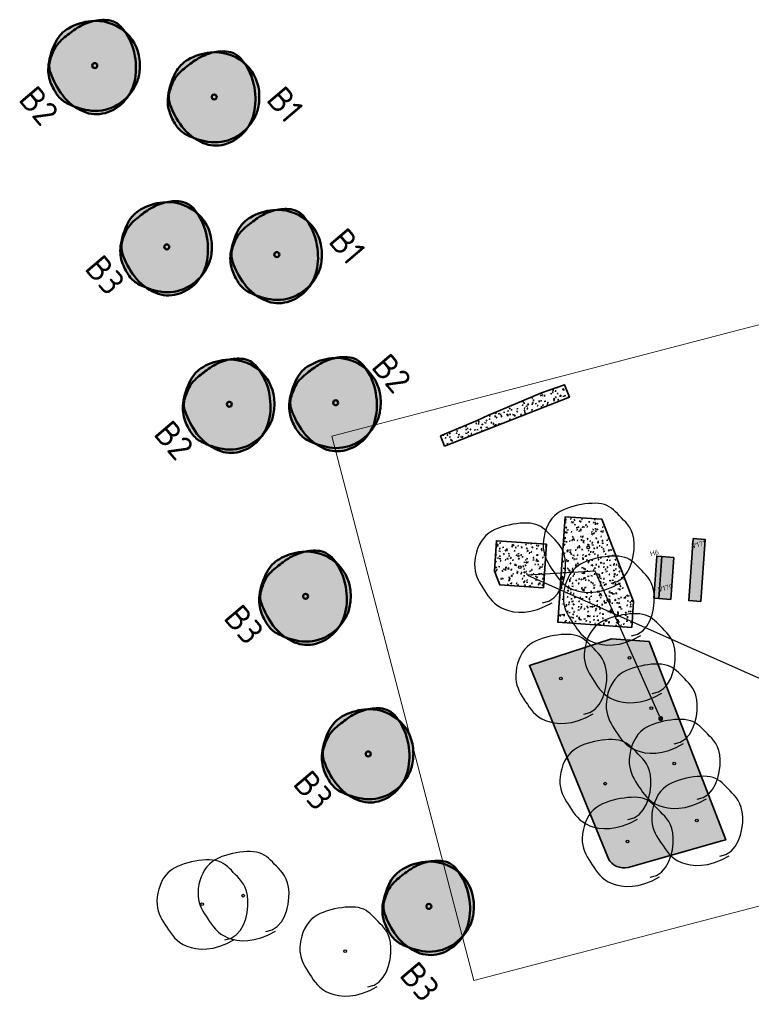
# Model space of a CAD drawing. Header units: metres. Extents: x 196682 to 197736, y 355562 to 356229.
# Tile 3 of 9: x 196783 to 196856, y 355926 to 356025. Entities that reach past the tile are written whole.
import ezdxf
from ezdxf import colors
from ezdxf.entities.mleader import LeaderData, LeaderLine
from ezdxf.enums import TextEntityAlignment as Align
from ezdxf.math import Vec2, Vec3

# ---------------------------------------------------------------- set-up
doc = ezdxf.new("R2010")
doc.units = ezdxf.units.M
doc.layers.get('0').update_dxf_attribs({"lineweight": 25})
doc.layers.get('Defpoints').update_dxf_attribs({"lineweight": 18})
for name, color, linetype, lineweight in [('B-WE-GR-BOOM-S', 90, 'Continuous', 25), ('N-WE-GR-BEPLANTINGSPLAN_VAK-G', 7, 'Continuous', 35), ('N-WE-GR-BEPLANTINGSPLAN_VAK-T25', 7, 'Continuous', 25), ('N-WE-GR-BOOM-ENKELSTAMMIG_CELTIS JULIANAE-S', 90, 'Continuous', 50), ('N-WE-GR-BOOM-ENKELSTAMMIG_TILIA CORDATA GREENSPIRE-S', 90, 'Continuous', 50), ('N-WE-GR-BOOM-ENKELSTAMMIG_ULMUS HOMESTEAD-S', 90, 'Continuous', 50), ('N-WE-GR-BOOM-T50', 130, 'Continuous', 50), ('N-WE-GR-BOOM-TYPE_ENKELSTAMMIG-V', 74, 'Continuous', 18), ('N-WE-GR-HAAG-G', 90, 'GR-HAAG1', 35), ('N-WE-GR-HAAG-T25', 7, 'Continuous', 25), ('X-XX-AL-T25', 7, 'Continuous', 25)]:
    doc.layers.add(name, color=color, linetype=linetype, lineweight=lineweight)
for name, color, linetype, lineweight, true_color in [('N-WE-GR-GRAS_GAZON-V', 7, 'Continuous', 9, 0x90ab49), ('N-WE-GR-HAAG_HAAGSOORT_ILEX MESERVEAE BLUE MAID-V', 7, 'Continuous', 18, 0x46af9f), ('N-WE-GR-PLANTSOORT_ANEMONE HYBR. LORELEY-V', 7, 'Continuous', 18, 0xffa3ff), ('N-WE-GR-PLANTSOORT_POLYSTICHUM SETIFERUM HERRENHAUSEN-V', 7, 'Continuous', 18, 0x066f2d)]:
    doc.layers.add(name, color=color, linetype=linetype, lineweight=lineweight, true_color=true_color)
doc.styles.add('NLCS-ISO-ANNOTATIEF-T25', font='NLCS-ISO.ttf', dxfattribs={"height": 2.5})
doc.styles.add('NLCS-ISO-ANNOTATIEF-T50', font='NLCS-ISO.ttf', dxfattribs={"height": 5})
doc.styles.add('NLCS-ISO-M200-T25', font='NLCS-ISO.ttf', dxfattribs={"height": 0.5})
doc.linetypes.add('GR-HAAG1', pattern='A,6,[176,NLCS.SHX,S=0.125,R=0,X=0,Y=0],-2', length=8)
pattern_1 = [(40, (196745.2252, 356127.737), (-0.555183, 1.361717), [0.15, -1.6]), (40, (196745.2752, 356127.687), (-0.555183, 1.361717), [0.15, -1.6]), (95, (196745.5252, 356127.687), (-1.572732, 0.765842), [0.15, -0.8]), (95, (196745.5952, 356127.687), (-1.572732, 0.765842), [0.15, -0.8]), (125, (196745.6252, 356127.937), (-1.4746437, 0.188218), [0.15, -1]), (125, (196745.6752, 356127.987), (-1.4746437, 0.188218), [0.15, -1]), (15, (196745.2252, 356127.987), (0.3207365, 1.1212173), [0.15, -0.8]), (15, (196745.2252, 356128.057), (0.3207365, 1.1212173), [0.15, -0.8]), (165, (196745.2252, 356127.987), (-0.967784, -1.293597), [0.15, -0.8]), (165, (196745.2252, 356128.057), (-0.967784, -1.293597), [0.15, -0.8]), (65, (196745.2252, 356127.73705), (-0.534868, 0.745933), [0.15, -1]), (65, (196745.2752, 356127.68705), (-0.534868, 0.745933), [0.15, -1]), (80, (196745.5252, 356127.687), (-1.320928, 1.146799), [0.15, -0.8]), (80, (196745.5752, 356127.687), (-1.320928, 1.146799), [0.15, -0.8]), (80, (196745.3252, 356127.937), (-0.9327133, 0.4690905), [0.15, -0.8]), (80, (196745.3752, 356127.937), (-0.9327133, 0.4690905), [0.15, -0.8])]

# ---------------------------------------------------------------- blocks, each defined once
blk = doc.blocks.new('*U8')
at = {"layer": 'N-WE-GR-BOOM-TYPE_ENKELSTAMMIG-V', "transparency": 33554559}
h = blk.add_hatch(color=0, dxfattribs=at)
h.dxf.hatch_style = 1
edge = h.paths.add_edge_path()
edge.add_arc((-0.178, 0.185), 4.767, 318.1568, 331.34814)
edge.add_arc((0.633, -0.258), 3.843, 331.34813, 350.23008)
edge.add_arc((-0.978, 0.019), 5.478, 350.22902, 366.02354)
edge.add_arc((0.227, 0.146), 4.267, 6.02276, 48.95188)
edge.add_arc((-2.099, -0.119), 6.198, 34.18613, 38.20991)
edge.add_arc((1.047, 2.357), 2.195, 38.20956, 86.58613)
edge.add_arc((0.906, -0.002), 4.559, 86.5893, 101.60673)
edge.add_arc((0.079, -0.04), 4.504, 91.14704, 95.77358)
edge.add_arc((0.194, -1.173), 5.643, 95.77462, 119.94769)
edge.add_arc((-1.031, 0.952), 3.191, 119.94669, 152.28485)
edge.add_arc((2.438, -0.87), 7.109, 152.28514, 172.40039)
edge.add_arc((-1.093, -0.399), 3.547, 172.39939, 201.02855)
edge.add_arc((1.464, 0.583), 6.286, 201.02424, 207.82141)
edge.add_arc((0.166, -0.102), 4.818, 207.8205, 215.58047)
edge.add_arc((-1.493, -1.289), 2.778, 215.58579, 243.37986)
edge.add_arc((0.642, 2.973), 7.545, 243.38415, 249.21445)
edge.add_arc((0.909, 0.167), 5.169, 235.26911, 247.04665)
edge.add_arc((0.163, -1.594), 3.256, 247.04716, 285.36984)
edge.add_arc((-0.041, -0.851), 4.027, 285.36871, 316.76269)
edge.add_arc((-0.254, -0.651), 4.319, 316.76204, 327.11973)
at = {"flags": 128}
for points in [[(-4.095, -2.351, 0.033872), (-3.753, -2.905, 0.121873), (-2.738, -3.772, 0.073272), (-0.649, -4.461, 0.161673), (1.977, -4.067, 0.151541), (4.006, -2.101, 0.082575), (4.42, -0.911, 0.069026), (4.47, 0.594, 0.201256), (2.88, 3.487, 0.195443), (-0.374, 4.442, 0.105868), (-2.624, 3.717, 0.142046), (-3.855, 2.436, 0.087995), (-4.609, 0.07, 0.125572), (-4.403, -1.672, 0.029667)], [(-4.083, 1.537, 0.038352), (-4.453, 0.553, 0.156612), (-4.419, -0.702, 0.076349), (-3.227, -2.933, 0.132541), (-1.106, -4.593, 0.16879), (1.026, -4.734, 0.137845), (2.893, -3.609, 0.132933), (3.956, -1.619, 0.051703), (4.109, -0.376, 0.048444), (4.006, 0.956, 0.123789), (2.771, 3.715, 0.214274), (1.177, 4.549, 0.086515), (-0.379, 4.372, 0.079045), (-1.926, 3.637, 0.025569), (-3.151, 2.701, 0.047795), (-3.728, 2.109, 0.060046)]]:
    blk.add_lwpolyline(points, format="xyb", close=True, dxfattribs=at)
blk.add_circle((0, 0), 0.25)
blk = doc.blocks.new('SGR-BOOM_09')
blk.add_lwpolyline([(-2.71, 3.84), (-3.39, 3.62), (-3.94, 3.22), (-4.37, 2.7), (-4.68, 2.07), (-4.9, 1.39), (-5.03, 0.69), (-5.08, 0), (-5.06, -0.63), (-4.98, -1.18), (-4.85, -1.66), (-4.68, -2.06), (-4.48, -2.41), (-4.25, -2.72), (-4.01, -2.98), (-3.76, -3.22), (-3.52, -3.45), (-3.28, -3.67), (-3.06, -3.89), (-2.83, -4.09), (-2.6, -4.28), (-2.36, -4.45), (-2.11, -4.6), (-1.85, -4.73), (-1.56, -4.82), (-1.25, -4.88), (-0.91, -4.92), (-0.55, -4.92), (-0.18, -4.9), (0.2, -4.86), (0.6, -4.79), (0.99, -4.71), (1.4, -4.61), (1.79, -4.49), (2.19, -4.36), (2.57, -4.21), (2.94, -4.03), (3.29, -3.83), (3.61, -3.59), (3.91, -3.32), (4.18, -3), (4.41, -2.65), (4.6, -2.26), (4.76, -1.85), (4.88, -1.42), (4.96, -0.99), (5.01, -0.55), (5.02, -0.13), (4.99, 0.27), (4.92, 0.64), (4.83, 0.98), (4.7, 1.31), (4.55, 1.62), (4.38, 1.91), (4.19, 2.2), (3.99, 2.48), (3.79, 2.76), (3.58, 3.04), (3.37, 3.33), (3.13, 3.61), (2.88, 3.87), (2.59, 4.13), (2.27, 4.36), (1.9, 4.56), (1.48, 4.74), (1, 4.87), (0.47, 4.96), (-0.12, 4.99), (-0.75, 4.94), (-1.44, 4.81), (-2.17, 4.58), (-2.94, 4.23), (-3.76, 3.76)])
blk.add_circle((0, 0), 0.15)
blk = doc.blocks.new('_Dot')
at = {"color": 0, "linetype": 'ByBlock', "lineweight": -2}
blk.add_line((-0.5, 0), (-1, 0), dxfattribs=at)
at = {"color": 0, "linetype": 'ByBlock', "const_width": 0.5}
blk.add_lwpolyline([(-0.25, 0, 1), (0.25, 0, 1)], format="xyb", close=True, dxfattribs=at)

msp = doc.modelspace()

# ---------------------------------------------------------------- hatches: boundary and pattern name
at = {"layer": 'N-WE-GR-GRAS_GAZON-V', "true_color": 0xffffff}
h = msp.add_hatch(dxfattribs=at)
h.set_pattern_fill('AGR-GRAS_RUIGGRAS-SO', scale=0.2, pattern_type=2)
h.set_pattern_definition(pattern_1)
h.paths.add_polyline_path([(196825.274, 355982.023), (196837.73, 355986.907), (196837.236, 355988.149), (196834.947, 355987.361), (196829.993, 355985.256), (196829.641, 355985.132), (196828.529, 355984.589), (196824.87, 355983.055)])
h = msp.add_hatch(dxfattribs=at)
h.set_pattern_fill('AGR-GRAS_RUIGGRAS-SO', scale=0.2, pattern_type=2)
h.set_pattern_definition(pattern_1)
h.paths.add_polyline_path([(196844.131, 355966.527), (196843.952, 355963.953), (196836.589, 355964.465), (196837.321, 355974.985), (196840.958, 355974.731)])
h = msp.add_hatch(dxfattribs=at)
h.set_pattern_fill('AGR-GRAS_RUIGGRAS-SO', scale=0.2, pattern_type=2)
h.set_pattern_definition(pattern_1)
h.paths.add_polyline_path([(196835.44, 355972.248), (196830.452, 355972.595), (196830.24, 355969.557), (196830.783, 355968.208), (196835.137, 355967.905)])
h = msp.add_hatch(dxfattribs=at)
h.set_pattern_fill('AGR-GRAS_RUIGGRAS-SO', scale=0.2, pattern_type=2)
h.set_pattern_definition(pattern_1)
edge = h.paths.add_edge_path()
edge.add_line((196852.922, 355942.664), (196853.331, 355942.738))
edge.add_line((196853.331, 355942.738), (196845.677, 355962.529))
edge.add_line((196845.677, 355962.529), (196841.915, 355962.791))
edge.add_line((196841.915, 355962.791), (196833.741, 355960.149))
edge.add_line((196833.741, 355960.149), (196841.614, 355940.87))
edge.add_arc((196843.158, 355941.72), 1.762, 208.81483, 283.72592)
edge.add_line((196843.576, 355940.008), (196852.922, 355942.664))
at = {"layer": 'N-WE-GR-HAAG_HAAGSOORT_ILEX MESERVEAE BLUE MAID-V'}
h = msp.add_hatch(color=256, dxfattribs=at)
h.dxf.hatch_style = 1
h.paths.add_polyline_path([(196846.935, 355971.02), (196846.644, 355966.831), (196846.145, 355966.865), (196846.436, 355971.055)])
at = {"layer": 'N-WE-GR-PLANTSOORT_ANEMONE HYBR. LORELEY-V'}
h = msp.add_hatch(color=256, dxfattribs=at)
h.dxf.hatch_style = 1
h.paths.add_polyline_path([(196850.067, 355972.807), (196851.264, 355972.724), (196850.834, 355966.539), (196849.636, 355966.622)])
at = {"layer": 'N-WE-GR-PLANTSOORT_POLYSTICHUM SETIFERUM HERRENHAUSEN-V'}
h = msp.add_hatch(color=256, dxfattribs=at)
h.dxf.hatch_style = 1
h.paths.add_polyline_path([(196848.132, 355970.937), (196847.841, 355966.747), (196846.644, 355966.831), (196846.935, 355971.02)])

# ---------------------------------------------------------------- linework, layer by layer
at = {"layer": 'Defpoints'}
msp.add_lwpolyline([(196828.19, 355928.718), (196909.552, 355949.937), (196895.391, 356004.236), (196814.029, 355983.017)], close=True, dxfattribs=at)
at = {"layer": 'N-WE-GR-BEPLANTINGSPLAN_VAK-G'}
for points in [[(196825.274, 355982.023), (196837.73, 355986.907), (196837.236, 355988.149), (196834.947, 355987.361), (196829.993, 355985.256), (196829.641, 355985.132), (196828.529, 355984.589), (196824.87, 355983.055)], [(196844.131, 355966.527), (196843.952, 355963.953), (196836.589, 355964.465), (196837.321, 355974.985), (196840.958, 355974.731)], [(196835.44, 355972.248), (196830.452, 355972.595), (196830.24, 355969.557), (196830.783, 355968.208), (196835.137, 355967.905)], [(196850.067, 355972.807), (196851.264, 355972.724), (196850.834, 355966.539), (196849.636, 355966.622)], [(196848.132, 355970.937), (196847.841, 355966.747), (196846.644, 355966.831), (196846.935, 355971.02)]]:
    msp.add_lwpolyline(points, close=True, dxfattribs=at)
msp.add_lwpolyline([(196852.922, 355942.664), (196853.331, 355942.738), (196845.677, 355962.529), (196841.915, 355962.791), (196833.741, 355960.149), (196841.614, 355940.87, 0.339022), (196843.576, 355940.008)], format="xyb", close=True, dxfattribs=at)
at = {"layer": 'N-WE-GR-HAAG-G', "ltscale": 0.1, "flags": 128}
msp.add_lwpolyline([(196846.935, 355971.02), (196846.644, 355966.831), (196846.145, 355966.865), (196846.436, 355971.055)], close=True, dxfattribs=at)

# ---------------------------------------------------------------- block references
at = {"layer": 'B-WE-GR-BOOM-S', "xscale": 0.9000000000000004, "yscale": 0.9000000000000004, "zscale": 0.9000000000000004, "rotation": 177.2882798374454}
for p in [(196839.614, 355971.928), (196832.774, 355969.954), (196841.635, 355966.67), (196843.715, 355960.911), (196836.881, 355958.852), (196845.902, 355955.888), (196848.195, 355950.373), (196841.287, 355948.358), (196850.45, 355944.69), (196843.513, 355942.594), (196805.18, 355937.18), (196801.08, 355936.343), (196815.343, 355931.651)]:
    msp.add_blockref('SGR-BOOM_09', p, dxfattribs=at)
at = {"layer": 'N-WE-GR-BOOM-ENKELSTAMMIG_CELTIS JULIANAE-S', "color": 122, "true_color": 0x1ac781}
for p in [(196802.287, 356016.866), (196808.535, 356001.142)]:
    msp.add_blockref('*U8', p, dxfattribs=at)
at = {"layer": 'N-WE-GR-BOOM-ENKELSTAMMIG_TILIA CORDATA GREENSPIRE-S', "color": 53, "true_color": 0xd0da49}
for p in [(196790.367, 356019.999), (196803.795, 355986.208), (196814.407, 355986.366)]:
    msp.add_blockref('*U8', p, dxfattribs=at)
at = {"layer": 'N-WE-GR-BOOM-ENKELSTAMMIG_ULMUS HOMESTEAD-S', "color": 95, "true_color": 0x428f48}
for p in [(196797.554, 356001.913), (196811.409, 355967.048), (196817.658, 355951.324), (196823.703, 355936.111)]:
    msp.add_blockref('*U8', p, dxfattribs=at)

# ---------------------------------------------------------------- texts
at = {"layer": 'N-WE-GR-BEPLANTINGSPLAN_VAK-T25', "style": 'NLCS-ISO-ANNOTATIEF-T25'}
for s, p in [('V171', (196849.975, 355971.797)), ('V170', (196846.617, 355967.449))]:
    msp.add_text(s, height=0.5, rotation=14.6167, dxfattribs=at).set_placement(p)
at = {"layer": 'N-WE-GR-BOOM-T50', "style": 'NLCS-ISO-ANNOTATIEF-T50'}
for s, p in [('B2', (196782.654, 356016.574)), ('B1', (196807.378, 356016.551)), ('B1', (196813.579, 356002.407)), ('B3', (196789.253, 355999.704)), ('B2', (196817.858, 355989.876)), ('B2', (196796.133, 355983.2)), ('B3', (196803.108, 355964.838)), ('B3', (196810.036, 355948.293)), ('B3', (196820.658, 355929.201))]:
    msp.add_text(s, height=2.5, rotation=310.41439, dxfattribs=at).set_placement(p)
at = {"layer": 'N-WE-GR-HAAG-T25', "style": 'NLCS-ISO-ANNOTATIEF-T25'}
msp.add_text('H6', height=0.5, rotation=14.6167, dxfattribs=at).set_placement((196846.209, 355971.396), align=Align.MIDDLE)

# ---------------------------------------------------------------- leaders
at = {"layer": 'X-XX-AL-T25'}
ml = msp.add_multileader_mtext('Standard', dxfattribs=at)
ml.set_content('Gazon enkel aanhelen waar verharding wordt opgebroken. Bestaand gazon rondom bomen handhaven.', color=256, style='NLCS-ISO-M200-T25')
ml.set_leader_properties(color=256, linetype='ByLayer', lineweight=-1)
ml.set_arrow_properties(name='DOT')
ml.build(insert=Vec2(0, 0))
ml.multileader.update_dxf_attribs({"text_left_attachment_type": 5, "text_right_attachment_type": 5, "dogleg_length": 0.5, "arrow_head_size": 0.5})
ctx = ml.context
ctx.base_point, ctx.char_height, ctx.arrow_head_size, ctx.landing_gap_size, ctx.plane_origin, ctx.plane_x_axis, ctx.plane_y_axis = Vec3(196863.493, 355960.019), 0.5, 0.5, 0.18, Vec3(196846.836, 355954.856), Vec3(0.967621, 0.252407), Vec3(-0.252407, 0.967621)
ctx.left_attachment, ctx.right_attachment = 5, 5
notes = []
notes.append((ctx, [(0, (1, 1, 0), (196857.56, 355958.471), (0.967621, 0.252407), 6.132, [(2, [(196846.836, 355954.856), (196840.305, 355969.542), (196833.546, 355969.167)], 0, [])])]))
ctx.mtext.insert, ctx.mtext.text_direction, ctx.mtext.rotation, ctx.mtext.width, ctx.mtext.flow_direction = Vec3(196863.293, 355961.5), Vec3(0.967621, 0.252407), 0.255167, 18.04157, 5
for ctx, leaders in notes:
    for number, flags, end, landing, length, lines in leaders:
        leader = LeaderData()
        leader.index, (leader.has_last_leader_line, leader.has_dogleg_vector, leader.attachment_direction) = number, flags
        leader.last_leader_point, leader.dogleg_vector, leader.dogleg_length = Vec3(end), Vec3(landing), length
        for number, points, colour, breaks in lines:
            line = LeaderLine()
            line.index, line.vertices, line.color, line.breaks = number, Vec3.list(points), colors.encode_raw_color(colour), breaks
            leader.lines.append(line)
        ctx.leaders.append(leader)

doc.saveas('drawing.dxf')
